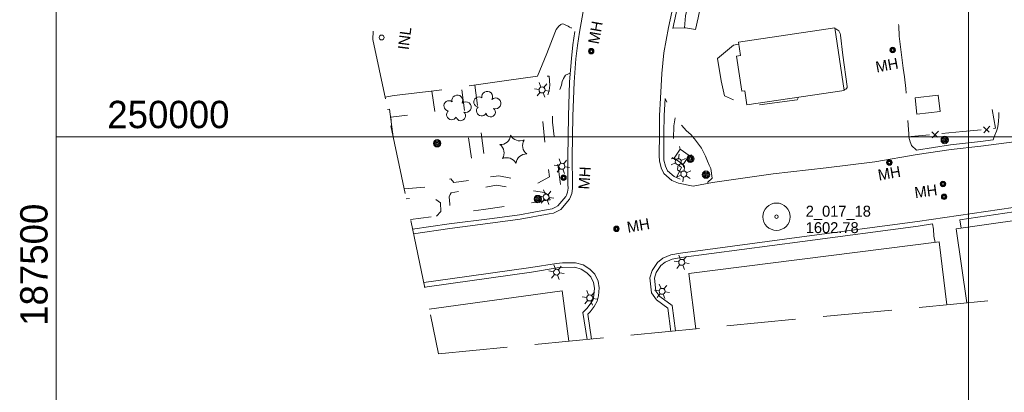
# Model space of a CAD drawing. Header units: feet. Extents: x 186943 to 189447, y 249149 to 251000.
# Tile 3 of 9: x 187480 to 188020, y 249860 to 250064. Entities that reach past the tile are written whole.
import ezdxf
from ezdxf.enums import TextEntityAlignment as Align

# ---------------------------------------------------------------- set-up
doc = ezdxf.new("R2010")
doc.units = ezdxf.units.FT
doc.header["$MEASUREMENT"] = 0
for name, pattern in [('DGN Style 3', [52.919246, 37.799462, -15.119785]), ('DGN Style 4', [60.516938, 30.239569, -15.119785, 0.037799, -15.119785]), ('DGN Style 5', [26.459623, 11.339838, -15.119785])]:
    doc.linetypes.add(name, pattern=pattern)
for name, color, linetype, lineweight in [('E_DRN_Grate', 151, 'Continuous', 0), ('E_DWY', 73, 'DGN Style 3', 0), ('E_LAND_Vegetation', 21, 'Continuous', 0), ('E_MAP_GridLines', 251, 'Continuous', 0), ('E_MAP_Limits', 21, 'DGN Style 3', 0), ('E_MAP_PassPoints', 40, 'Continuous', 0), ('E_MISCPROP', 40, 'Continuous', 0), ('E_MISCPROP_HvyLine', 54, 'Continuous', 13), ('E_MISCPROP_Railing', 40, 'Continuous', 0), ('E_PATH_Sidewalk', 73, 'DGN Style 5', 0), ('E_RDWY', 40, 'Continuous', 13), ('E_UTL_AboveGroundPipe', 40, 'DGN Style 4', 0)]:
    doc.layers.add(name, color=color, linetype=linetype, lineweight=lineweight)
doc.styles.add('Style-IGR_FONT_0', font='IGR_FONT_0.shx')
doc.styles.add('Style-IGR_FONT_1', font='IGR_FONT_1.shx')

# ---------------------------------------------------------------- blocks, each defined once
blk = doc.blocks.new('PP')
at = {"layer": 'E_MAP_PassPoints', "color": 40, "linetype": 'Continuous', "lineweight": 0}
for radius in [7.5, 0.96]:
    blk.add_circle((0, 0), radius, dxfattribs=at)
blk = doc.blocks.new('POLE_1')
at = {"layer": 'E_MISCPROP', "color": 20, "linetype": 'Continuous', "lineweight": 0}
for centre, radius in [((-0.01, 0.02), 2.02), ((-0.01, 0.03), 1.52), ((0, -0.01), 1.01), ((0, 0), 0.502)]:
    blk.add_circle(centre, radius, dxfattribs=at)
blk = doc.blocks.new('MHO_8')
at = {"layer": 'E_DRN_Grate', "color": 20, "linetype": 'Continuous', "lineweight": 0}
for centre, radius in [((0.06, 0.01), 1.5), ((0.07, 0.01), 1.22), ((0.06, 0), 0.968), ((0.03, -0.01), 0.605)]:
    blk.add_circle(centre, radius, dxfattribs=at)
blk = doc.blocks.new('MHT_8')
at = {"layer": 'E_DRN_Grate', "color": 20, "linetype": 'Continuous', "lineweight": 0, "style": 'Style-IGR_FONT_0'}
blk.add_text('MH', height=6, rotation=0.0001, dxfattribs=at).set_placement((-0.08, -3.13), align=Align.CENTER)
blk = doc.blocks.new('MHO_9')
at = {"layer": 'E_DRN_Grate', "color": 20, "linetype": 'Continuous', "lineweight": 0}
for centre, radius in [((0.06, 0.01), 1.5), ((0.07, 0.01), 1.22), ((0.06, 0), 0.968), ((0.03, -0.01), 0.605)]:
    blk.add_circle(centre, radius, dxfattribs=at)
blk = doc.blocks.new('MHT_9')
at = {"layer": 'E_DRN_Grate', "color": 20, "linetype": 'Continuous', "lineweight": 0, "style": 'Style-IGR_FONT_0'}
blk.add_text('MH', height=6, rotation=359.9999, dxfattribs=at).set_placement((-0.08, -3.13), align=Align.CENTER)
blk = doc.blocks.new('MHO_10')
at = {"layer": 'E_DRN_Grate', "color": 20, "linetype": 'Continuous', "lineweight": 0}
for centre, radius in [((0.06, 0.01), 1.5), ((0.07, 0.01), 1.22), ((0.06, 0), 0.968), ((0.03, -0.01), 0.605)]:
    blk.add_circle(centre, radius, dxfattribs=at)
blk = doc.blocks.new('MHT_10')
at = {"layer": 'E_DRN_Grate', "color": 20, "linetype": 'Continuous', "lineweight": 0, "style": 'Style-IGR_FONT_0'}
blk.add_text('MH', height=6, rotation=359.9999, dxfattribs=at).set_placement((-0.08, -3.13), align=Align.CENTER)
blk = doc.blocks.new('MHO_11')
at = {"layer": 'E_DRN_Grate', "color": 20, "linetype": 'Continuous', "lineweight": 0}
for centre, radius in [((0.06, 0.01), 1.5), ((0.07, 0.01), 1.22), ((0.06, 0), 0.968), ((0.03, -0.01), 0.605)]:
    blk.add_circle(centre, radius, dxfattribs=at)
blk = doc.blocks.new('PED')
at = {"layer": 'E_UTL_AboveGroundPipe', "color": 101, "linetype": 'Continuous', "lineweight": 13}
for p, q in [((-3.12, 2.9), (-4.17, 3.96)), ((2.88, 2.9), (3.95, 3.96)), ((-4.18, -4.16), (-3.12, -3.1)), ((3.94, -4.16), (2.88, -3.1))]:
    blk.add_line(p, q, dxfattribs=at)
at = {"layer": 'E_UTL_AboveGroundPipe', "color": 101, "linetype": 'Continuous', "lineweight": 13, "flags": 128}
blk.add_lwpolyline([(-3.12, -3.1), (2.88, -3.1), (2.88, 2.9), (-3.12, 2.9)], close=True, dxfattribs=at)
blk = doc.blocks.new('POLE_3')
at = {"layer": 'E_MISCPROP', "color": 20, "linetype": 'Continuous', "lineweight": 0}
for centre, radius in [((-0.01, 0.02), 2.02), ((-0.01, 0.03), 1.52), ((0, -0.01), 1.01), ((0, 0), 0.502)]:
    blk.add_circle(centre, radius, dxfattribs=at)
blk = doc.blocks.new('LTP_4')
at = {"layer": 'E_MISCPROP', "color": 20, "linetype": 'Continuous', "lineweight": 0}
for p, q in [((-1.64, 0.07), (-4.24, 0.14)), ((-0.8, 1.43), (-2, 3.73)), ((0.9, 1.42), (2.27, 3.65)), ((-0.88, -1.42), (-2.24, -3.61)), ((0.76, -1.47), (2, -3.65)), ((1.64, -0.02), (4.16, -0.09))]:
    blk.add_line(p, q, dxfattribs=at)
blk.add_circle((0, 0), 1.64, dxfattribs=at)
blk = doc.blocks.new('LTP_5')
at = {"layer": 'E_MISCPROP', "color": 20, "linetype": 'Continuous', "lineweight": 0}
for p, q in [((-1.64, 0.07), (-4.24, 0.14)), ((-0.8, 1.43), (-2, 3.73)), ((0.9, 1.42), (2.27, 3.65)), ((-0.88, -1.42), (-2.24, -3.61)), ((0.76, -1.47), (2, -3.65)), ((1.64, -0.02), (4.16, -0.09))]:
    blk.add_line(p, q, dxfattribs=at)
blk.add_circle((0, 0), 1.64, dxfattribs=at)
blk = doc.blocks.new('PINEL_2')
at = {"layer": 'E_LAND_Vegetation', "color": 93, "linetype": 'Continuous', "lineweight": 0}
for centre, start, end in [((-8.14, 7.32), 275.2114, 0.9764), ((2.26, 10.71), 215.2114, 300.9764), ((10.41, 3.41), 155.2115, 240.9764), ((-10.4, -3.39), 335.2114, 60.9764), ((-2.25, -10.7), 35.2115, 120.9764), ((8.15, -7.3), 95.2115, 180.9764)]:
    blk.add_arc(centre, 5.72, start, end, dxfattribs=at)
blk = doc.blocks.new('TREE_4')
at = {"layer": 'E_LAND_Vegetation', "color": 93, "linetype": 'Continuous', "lineweight": 0}
for centre, radius, start, end in [((-1.47, 4.28), 2.78, 1.3947, 209.1677), ((3.57, 2.42), 2.97, 278.4238, 139.6577), ((-4.47, 0.2), 2.78, 78.0717, 279.0827), ((-2.01, -4.2), 2.61, 140.7798, 358.7124), ((3.46, -3.43), 2.97, 196.0746, 79.0479)]:
    blk.add_arc(centre, radius, start, end, dxfattribs=at)
blk = doc.blocks.new('POLE_4')
at = {"layer": 'E_MISCPROP', "color": 20, "linetype": 'Continuous', "lineweight": 0}
for centre, radius in [((-0.01, 0.02), 2.02), ((-0.01, 0.03), 1.52), ((0, -0.01), 1.01), ((0, 0), 0.502)]:
    blk.add_circle(centre, radius, dxfattribs=at)
blk = doc.blocks.new('MHO_12')
at = {"layer": 'E_DRN_Grate', "color": 20, "linetype": 'Continuous', "lineweight": 0}
for centre, radius in [((0.06, 0.01), 1.5), ((0.07, 0.01), 1.22), ((0.06, 0), 0.968), ((0.03, -0.01), 0.605)]:
    blk.add_circle(centre, radius, dxfattribs=at)
blk = doc.blocks.new('MHT_11')
at = {"layer": 'E_DRN_Grate', "color": 20, "linetype": 'Continuous', "lineweight": 0, "style": 'Style-IGR_FONT_0'}
blk.add_text('MH', height=6, rotation=0, dxfattribs=at).set_placement((-0.08, -3.13), align=Align.CENTER)
blk = doc.blocks.new('MHO_13')
at = {"layer": 'E_DRN_Grate', "color": 20, "linetype": 'Continuous', "lineweight": 0}
for centre, radius in [((0.06, 0.01), 1.5), ((0.07, 0.01), 1.22), ((0.06, 0), 0.968), ((0.03, -0.01), 0.605)]:
    blk.add_circle(centre, radius, dxfattribs=at)
blk = doc.blocks.new('MHT_12')
at = {"layer": 'E_DRN_Grate', "color": 20, "linetype": 'Continuous', "lineweight": 0, "style": 'Style-IGR_FONT_0'}
blk.add_text('MH', height=6, rotation=360, dxfattribs=at).set_placement((-0.08, -3.13), align=Align.CENTER)
blk = doc.blocks.new('INL_19')
at = {"layer": 'E_MISCPROP_Railing', "color": 40, "linetype": 'Continuous', "lineweight": 0, "style": 'Style-IGR_FONT_0'}
blk.add_text('INL', height=6, rotation=0.0001, dxfattribs=at).set_placement((-5.74, -3.01))
blk = doc.blocks.new('MHO_17')
at = {"layer": 'E_DRN_Grate', "color": 20, "linetype": 'Continuous', "lineweight": 0}
for centre, radius in [((0.06, 0.01), 1.5), ((0.07, 0.01), 1.22), ((0.06, 0), 0.968), ((0.03, -0.01), 0.605)]:
    blk.add_circle(centre, radius, dxfattribs=at)
blk = doc.blocks.new('MHT_16')
at = {"layer": 'E_DRN_Grate', "color": 20, "linetype": 'Continuous', "lineweight": 0, "style": 'Style-IGR_FONT_0'}
blk.add_text('MH', height=6, rotation=0.0003, dxfattribs=at).set_placement((-0.08, -3.13), align=Align.CENTER)

msp = doc.modelspace()

# ---------------------------------------------------------------- linework, layer by layer
at = {"layer": 'E_DWY', "color": 51, "linetype": 'DGN Style 3', "lineweight": 0, "flags": 128}
for points in [[(187837.98, 250059.53), (187844.15, 250059.73), (187844.44, 250059.79), (187844.92, 250059.73), (187850.33, 250058.81), (187851.82, 250065.15), (187853.85, 250075.17), (187856.36, 250085.21), (187859.78, 250084.38), (187861, 250084.28), (187862.04, 250084.56), (187862.42, 250085.5), (187862.12, 250086.92), (187861.52, 250089.13), (187860.73, 250091.27), (187860.12, 250092.8), (187859.65, 250094), (187858.74, 250096.29), (187857.89, 250098.4), (187857.52, 250099.48), (187857.22, 250100.49), (187857.71, 250101.64), (187858.9, 250103.33), (187859.85, 250104.59), (187861.3, 250106.01), (187864.17, 250107.52), (187865.97, 250107.51), (187868.25, 250107.25), (187870.69, 250106.95), (187873.75, 250106.55), (187877.73, 250105.99), (187882.68, 250105.33), (187885.78, 250104.99), (187893.99, 250103.96), (187913.85, 250101.05), (187933.7, 250097.46), (187939.89, 250096.32), (187941.54, 250096.2), (187942.58, 250096.21), (187943.47, 250096.43), (187944.08, 250096.99), (187944.36, 250097.53), (187944.8, 250098.79), (187945.13, 250100.05), (187945.38, 250101.22), (187945.6, 250102.39), (187956.38, 250103), (187958.17, 250092.47), (187959.51, 250079.93), (187961.67, 250060.91), (187961.84, 250055.25), (187964.14, 250037.6), (187964.87, 250032.94), (187965.49, 250026.42), (187967.43, 249999.18), (187967.6, 249998.47), (187967.91, 249997.23), (187968.24, 249996.26), (187968.47, 249995.75), (187968.75, 249995.3), (187971.45, 249992.75)], [(187763.78, 250033.21), (187768.88, 250045.73), (187773.18, 250056.96), (187774.02, 250058.77), (187774.65, 250059.76), (187775.43, 250060.68), (187776.49, 250061.54), (187777.23, 250061.93), (187778.21, 250061.73), (187779.27, 250061.23), (187780.49, 250060.56), (187781.33, 250060.14), (187782.13, 250059.66), (187784.2, 250057.71)], [(187931.76, 250025.83), (187931.95, 250025.87), (187932.66, 250026.12), (187933.11, 250026.48), (187933.43, 250027.07), (187933.46, 250027.55), (187931.11, 250044.7), (187929.74, 250055.65), (187929.71, 250055.98), (187929.56, 250056.55), (187929.22, 250057.35), (187928.8, 250058.02), (187928.35, 250058.46), (187927.83, 250058.81), (187927.13, 250059.16), (187926.81, 250059.23)], [(187871.21, 250050.26), (187862.34, 250042.91), (187864.38, 250030.74), (187866.14, 250022.51), (187879.08, 250016.58), (187906.08, 250020.37), (187906.72, 250021.65)], [(187871.21, 250050.26), (187873.96, 250050.84)], [(187763.78, 250033.21), (187746.71, 250030.86), (187724.42, 250027.66), (187705.38, 250024.97), (187685.15, 250022.57), (187680.16, 250021.72)], [(187856.88, 249974.94), (187859.45, 249977.39), (187858.69, 249982.58), (187857.77, 249984.56), (187856.98, 249986.7), (187855.82, 249989.34), (187854.73, 249991.56), (187853.52, 249993.82), (187851.94, 249995.92), (187849.79, 249998.84), (187847.67, 250001.33), (187845.47, 250003.36), (187839.05, 250010.4), (187833.69, 250021.05)], [(188016.56, 250013.25), (188016.58, 250011.01), (188016.3, 250008.72), (188016.11, 250006.79), (188015.85, 250004.79), (188015.33, 250003.11), (188014.78, 250001.84), (188014.58, 250001.41), (188013.43, 249998.33)], [(187980.16, 249952.31), (187980.65, 249949.33), (187980.94, 249945.57), (187981.72, 249942.15)], [(187995.17, 249954.52), (187995.89, 249950)]]:
    msp.add_lwpolyline(points, dxfattribs=at)
at = {"layer": 'E_MAP_GridLines', "color": 161, "linetype": 'Continuous', "lineweight": 0}
for p, q in [((187500, 249500), (187500, 251000)), ((188000, 249500), (188000, 251000)), ((187500, 250000), (189000, 250000))]:
    msp.add_line(p, q, dxfattribs=at)
at = {"layer": 'E_MAP_Limits', "color": 73, "linetype": 'DGN Style 3', "lineweight": 0, "flags": 128}
for points in [[(187874.1, 250543.58), (187737.89, 250281.58), (187674.22, 250087.7), (187673.56, 250053.3), (187709.55, 249881.11)], [(187709.55, 249881.11), (188656.96, 249972.63), (188689.84, 249990.99), (188752.62, 250045.41), (188776.44, 250108.65), (188825.04, 250287.41)]]:
    msp.add_lwpolyline(points, dxfattribs=at)
at = {"layer": 'E_MISCPROP_HvyLine', "color": 241, "linetype": 'Continuous', "lineweight": 13, "flags": 128}
for points in [[(187873.81, 250051.81), (187926.75, 250059.65), (187931.83, 250025.37), (187878.44, 250017.46), (187877.29, 250025.25), (187875.64, 250025), (187872.79, 250044.25), (187874.89, 250044.56)], [(187970.62, 250021.31), (187983.35, 250022.84), (187984.42, 250013.9), (187971.69, 250012.37)]]:
    msp.add_lwpolyline(points, close=True, dxfattribs=at)
for points in [[(187681.57, 250014.98), (187682.63, 250015.12), (187684.72, 249999.94)], [(187999, 249909.07), (187993.24, 249949.63), (188045.79, 249957.1), (188046.26, 249953.79), (188069.31, 249957.06), (188075.09, 249916.42)], [(187850.53, 249894.73), (187846.7, 249925.19), (187983.78, 249942.41), (187988.1, 249908.02)], [(187704.44, 249905.6), (187777.18, 249915.64), (187780.99, 249888.01)]]:
    msp.add_lwpolyline(points, dxfattribs=at)
at = {"layer": 'E_MISCPROP_Railing', "color": 40, "linetype": 'Continuous', "lineweight": 0}
for p, q in [((188008.24, 250002.27), (188011.68, 250005.93)), ((187979.83, 250002.76), (187982.99, 249999.83)), ((187979.98, 249999.46), (187983.43, 250003.12)), ((188008.09, 250005.57), (188011.24, 250002.63))]:
    msp.add_line(p, q, dxfattribs=at)
at = {"layer": 'E_MISCPROP_Railing', "color": 40, "linetype": 'Continuous', "lineweight": 0, "flags": 128}
for points in [[(188013.56, 250004.58), (188014.64, 250004.68), (188012.89, 250014.99)], [(187968.53, 250000.1), (187978.63, 250001.11)], [(187985.31, 250001.77), (187996.79, 250002.91)], [(187996.79, 250002.91), (188006.89, 250003.91)]]:
    msp.add_lwpolyline(points, dxfattribs=at)
at = {"layer": 'E_MISCPROP_Railing', "color": 40, "linetype": 'Continuous', "lineweight": 0}
msp.add_circle((187678.31, 250054.46), 1.34, dxfattribs=at)
at = {"layer": 'E_PATH_Sidewalk', "color": 51, "linetype": 'DGN Style 5', "lineweight": 0, "flags": 128}
for points in [[(187844.34, 250059.77), (187844.84, 250066.29), (187846.77, 250074.75), (187848.76, 250080.55), (187850.99, 250087.89), (187853.32, 250095.47), (187855.79, 250102.59), (187860, 250112.25), (187863.1, 250118.87), (187869.37, 250130.39), (187875.34, 250139.71), (187884.79, 250152.97), (187890.16, 250160.04), (187897.66, 250169.68), (187905.45, 250178.29), (187915.14, 250188.22), (187925.75, 250197.28), (187935.24, 250204.83), (187956.01, 250218.82), (187968.06, 250225.63), (187980.29, 250231.51), (187993.47, 250237.18), (188007.09, 250241.67), (188019.75, 250245.09), (188029.18, 250247.47), (188039.01, 250249.71), (188049.16, 250251.09), (188067.54, 250252.63), (188083.47, 250253.38), (188105, 250253.77), (188126.01, 250254.15), (188149.02, 250255.13), (188168.15, 250255.7), (188184.56, 250255.88), (188201.8, 250256.47), (188217.55, 250256.92), (188227.59, 250256.74), (188233.46, 250256.86)], [(187729.34, 250028.37), (187736.07, 249977.77), (187742.58, 249978.67), (187763.97, 249974.58), (187770.31, 249978.15), (187767.77, 249996.88), (187766.38, 250010.72), (187766.92, 250015.53), (187768.21, 250019.67), (187770.17, 250025.33), (187770.55, 250028.29), (187770.16, 250033.19), (187763.78, 250033.21)], [(187781.69, 250034.96), (187779.13, 250033.77), (187778.07, 250032.04), (187777.29, 250030.33), (187776.81, 250028.27), (187773.74, 250018.73), (187772.07, 250012.63), (187771.93, 250011.05), (187771.91, 250009.45), (187771.88, 250007.96), (187776.14, 249975.42), (187777.22, 249968.55), (187779.3, 249967.4)], [(187690.67, 249971.45), (187704.48, 249972.72), (187705.97, 249975.14), (187716.22, 249976.98), (187717.94, 249975.05), (187729.19, 249976.51), (187722, 250027.32)], [(187705.88, 250025.04), (187707.48, 250013.78), (187683.31, 250010.8), (187685.07, 249998.26)], [(187839.09, 250010.36), (187838.41, 250005.96), (187838.28, 249995.16), (187838.44, 249990.12), (187838.86, 249988.57), (187839.5, 249986.97), (187840.26, 249985.73), (187841.09, 249984.58), (187841.73, 249983.95), (187842, 249983.77), (187842.7, 249983.39), (187839.88, 249977.74)], [(187770.67, 249965.4), (187770.09, 249966.92), (187769.67, 249967.71), (187769.33, 249968.13), (187768.72, 249968.78), (187768.12, 249969.19), (187767.49, 249969.42), (187741.24, 249973.48), (187716.45, 249969.33), (187715.93, 249968.48), (187715.4, 249967.08), (187715.48, 249965.06), (187715.66, 249963.16), (187715.87, 249961.61), (187716.18, 249960.59), (187716.92, 249959.81), (187717.91, 249959.07), (187718.73, 249958.48), (187718.98, 249958.33), (187734.17, 249960.19)], [(187708.42, 249956.55), (187710.76, 249959.06), (187710.62, 249963.88), (187705.47, 249967.37), (187691.8, 249966.05)], [(187734.17, 249960.19), (187753.27, 249962.85), (187770.67, 249965.4)], [(187694.17, 249954.71), (187708.42, 249956.55)]]:
    msp.add_lwpolyline(points, dxfattribs=at)
at = {"layer": 'E_RDWY', "color": 21, "linetype": 'Continuous', "lineweight": 13, "flags": 128}
for points in [[(187835.5, 250059.9), (187838.23, 250072.51), (187842.79, 250088.85), (187847.92, 250103.02), (187854.7, 250118.94), (187862.31, 250133.43), (187871.15, 250147.77), (187878.77, 250158.68), (187887.73, 250170.4), (187896.94, 250180.78), (187906.35, 250190.72), (187919, 250201.85), (187933.5, 250213.26), (187946.76, 250222.34), (187962.61, 250231.35), (187978.92, 250239.33), (187995.26, 250246.03), (188011.22, 250251.29), (188032.32, 250256.11)], [(187837.95, 250059.38), (187840.66, 250071.91), (187845.17, 250088.08), (187850.24, 250102.11), (187856.96, 250117.87), (187864.48, 250132.19), (187873.24, 250146.39), (187880.79, 250157.21), (187889.66, 250168.81), (187898.78, 250179.09), (187908.08, 250188.92), (187920.6, 250199.93), (187934.98, 250211.25), (187948.08, 250220.22), (187963.78, 250229.14), (187979.95, 250237.04), (187996.13, 250243.68), (188011.89, 250248.88), (188032.79, 250253.66)], [(187790.27, 250077.03), (187786.67, 250057.36)], [(187841, 249974.55), (187837.3, 249976.12), (187833.02, 249979.86), (187831.46, 249983.09), (187830.54, 249986.88), (187830.41, 249989.68), (187830.54, 250001.9), (187830.65, 250011.69), (187831.19, 250021.19), (187831.91, 250034.64), (187833.02, 250046), (187835.5, 250059.9)], [(187784.2, 250057.71), (187783.15, 250050.39), (187782.31, 250042.9), (187781.31, 250030.16), (187780.68, 250011.41), (187780.27, 249988.88), (187780.44, 249973.84), (187780.49, 249971.8), (187780.13, 249969.63), (187779.57, 249967.98), (187779.23, 249967.25), (187774.82, 249962.19), (187773.58, 249961.44), (187771.81, 249960.61), (187769.59, 249960.17), (187753.93, 249957.35), (187738.9, 249955.3), (187715.28, 249952.26), (187695.29, 249949.35)], [(187786.67, 250057.36), (187785.64, 250050.07), (187784.8, 250042.67), (187783.81, 250030.02), (187783.18, 250011.34), (187782.77, 249988.87), (187782.94, 249973.88), (187782.99, 249971.63), (187782.56, 249969.02), (187781.89, 249967.04), (187781.34, 249965.87), (187776.45, 249960.25), (187774.77, 249959.23), (187772.59, 249958.21), (187770.05, 249957.72), (187754.32, 249954.88), (187739.23, 249952.82), (187715.62, 249949.78), (187695.8, 249946.89)], [(187841.98, 249976.85), (187838.65, 249978.27), (187835.05, 249981.41), (187833.83, 249983.94), (187833.03, 249987.24), (187832.91, 249989.73), (187833.04, 250001.88), (187833.15, 250011.61), (187833.69, 250021.05)], [(188204.35, 250007.46), (188180, 250012.87), (188162.36, 250013.1), (188149.07, 250012.57), (188127.39, 250010.29), (188102.83, 250007.17), (188082.01, 250004.55), (188051.17, 250000.53), (188039.04, 249999.02), (188006.75, 249994.98), (187990.46, 249993.05), (187971.82, 249990.28)], [(188013.43, 249998.33), (188006.45, 249997.46), (187990.13, 249995.53), (187971.45, 249992.75)], [(187841, 249974.55), (187848.95, 249972.92), (187859.61, 249974.99), (187892.92, 249979.78), (187921.94, 249983.02), (187948.66, 249986.38), (187971.82, 249990.28)], [(187971.89, 249953.62), (188039.28, 249963.56), (188064.05, 249967.05), (188096.23, 249971.71), (188132.73, 249977.08), (188149.02, 249979.14), (188162.27, 249980.06), (188175.07, 249980.08), (188186.01, 249978.42), (188194.86, 249975.87), (188203.49, 249972.75), (188211.19, 249968.48), (188215.74, 249964.87), (188218.44, 249959.41), (188218.59, 249957.29), (188218.31, 249955.79), (188217.92, 249954.83), (188212.9, 249945.29), (188204.11, 249929.58), (188203.78, 249928.85)], [(187995.17, 249954.52), (188039.64, 249961.09), (188064.4, 249964.58), (188066.65, 249964.9)], [(187836.88, 249893.41), (187835.16, 249906.18), (187828.9, 249910.67), (187826.18, 249914.57), (187825.25, 249922.82), (187826.58, 249926.72), (187829.53, 249931.22), (187832.35, 249933.5), (187836.88, 249935.36), (187842.04, 249936.33), (187908.62, 249945.15), (187971.92, 249953.62)], [(187972.25, 249951.14), (187980.16, 249952.31)], [(187839.37, 249893.65), (187837.49, 249907.59), (187830.71, 249912.45), (187828.59, 249915.48), (187827.79, 249922.54), (187828.84, 249925.62), (187831.4, 249929.52), (187833.63, 249931.32), (187837.6, 249932.95), (187842.44, 249933.86), (187908.95, 249942.67), (187972.25, 249951.14)], [(187701.4, 249920.14), (187715.82, 249922.1), (187760.03, 249928.36), (187774.18, 249930.64), (187777.5, 249930.95), (187784.5, 249931.01), (187788.75, 249929.81), (187792.38, 249927.49), (187795.08, 249924.77), (187796.89, 249920.97), (187797.49, 249917.27), (187797.15, 249912.91), (187796.5, 249910.01), (187794.76, 249906.98), (187792.63, 249904.19), (187791.26, 249902.88), (187793.36, 249889.21)], [(187701.91, 249917.69), (187716.17, 249919.63), (187760.41, 249925.89), (187774.5, 249928.16), (187777.63, 249928.45), (187784.16, 249928.51), (187787.72, 249927.5), (187790.8, 249925.53), (187793, 249923.32), (187794.48, 249920.21), (187794.97, 249917.16), (187794.67, 249913.28), (187794.15, 249910.92), (187792.68, 249908.36), (187790.77, 249905.86), (187788.59, 249903.78), (187790.87, 249888.97)]]:
    msp.add_lwpolyline(points, dxfattribs=at)

# ---------------------------------------------------------------- block references
at = {"layer": 'E_DRN_Grate', "color": 20, "linetype": 'Continuous', "lineweight": 0}
for name, p, xscale, yscale, zscale, rotation in [('MHT_12', (187795.35, 250057.27), 0.9999991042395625, 0.9999991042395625, 0.9999991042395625, 79.9199507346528), ('MHO_9', (187958.3, 250047.54), 0.9999980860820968, 0.9999980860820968, 0.9999980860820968, 10.48625926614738), ('MHO_13', (187793.16, 250046.88), 0.9999991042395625, 0.9999991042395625, 0.9999991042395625, 79.9199507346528), ('MHT_9', (187955.25, 250039.43), 0.9999980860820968, 0.9999980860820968, 0.9999980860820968, 10.48625926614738), ('MHO_8', (187956.51, 249985.87), 1.00000076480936, 1.00000076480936, 1.00000076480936, 9.964070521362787), ('MHO_12', (187778.01, 249977.59), 0.9999997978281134, 0.9999997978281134, 0.9999997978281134, 86.50696299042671), ('MHT_11', (187789.37, 249977.54), 0.9999997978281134, 0.9999997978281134, 0.9999997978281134, 86.50696299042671), ('MHT_8', (187956.53, 249980.2), 1.00000076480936, 1.00000076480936, 1.00000076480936, 9.964070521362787), ('MHT_10', (187976.59, 249970.34), 0.9999981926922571, 0.9999981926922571, 0.9999981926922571, 7.584188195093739), ('MHO_11', (187985.85, 249974.17), 0.9999980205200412, 0.9999980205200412, 0.9999980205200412, 10.1404963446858), ('MHO_10', (187986.49, 249967.13), 0.9999981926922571, 0.9999981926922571, 0.9999981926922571, 7.584188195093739), ('MHT_16', (187819.01, 249951.59), 0.9999983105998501, 0.9999983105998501, 0.9999983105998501, 10.12694170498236), ('MHO_17', (187807.01, 249949.52), 0.9999978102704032, 0.9999978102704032, 0.9999978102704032, 90.1272662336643)]:
    msp.add_blockref(name, p, dxfattribs=dict(at, xscale=xscale, yscale=yscale, zscale=zscale, rotation=rotation))
at = {"layer": 'E_LAND_Vegetation', "color": 93, "linetype": 'Continuous', "lineweight": 0, "xscale": 1.000000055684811, "yscale": 1.000000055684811, "zscale": 1.000000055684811, "rotation": 52.74654104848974}
for name, p in [('TREE_4', (187719.55, 250015.6)), ('TREE_4', (187735.93, 250017.65)), ('PINEL_2', (187750.49, 249993.16))]:
    msp.add_blockref(name, p, dxfattribs=at)
at = {"layer": 'E_MAP_PassPoints', "color": 40, "linetype": 'Continuous', "lineweight": 0}
msp.add_blockref('PP', (187894.73, 249956.24), dxfattribs=at)
at = {"layer": 'E_MISCPROP', "color": 20, "linetype": 'Continuous', "lineweight": 0}
for name, p, xscale, yscale, zscale, rotation in [('LTP_5', (187766.22, 250025.71), 1.000000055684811, 1.000000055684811, 1.000000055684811, 52.74654104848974), ('POLE_1', (187986.88, 249998.24), 1.000001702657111, 1.000001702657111, 1.000001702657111, 1.634397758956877), ('POLE_4', (187708.79, 249996.47), 1.000000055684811, 1.000000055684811, 1.000000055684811, 52.74654104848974), ('LTP_4', (187840.89, 249986.35), 1.000001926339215, 1.000001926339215, 1.000001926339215, 145.985448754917), ('POLE_3', (187847.54, 249987.97), 1.000001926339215, 1.000001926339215, 1.000001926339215, 145.985448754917), ('LTP_5', (187777.1, 249983.88), 1.000000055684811, 1.000000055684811, 1.000000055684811, 52.74654104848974), ('LTP_4', (187843.89, 249979.6), 1.000001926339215, 1.000001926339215, 1.000001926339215, 145.985448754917), ('POLE_3', (187856.06, 249979.31), 1.000001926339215, 1.000001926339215, 1.000001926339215, 145.985448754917), ('POLE_4', (187763.89, 249965.92), 1.000000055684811, 1.000000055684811, 1.000000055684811, 52.74654104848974), ('LTP_5', (187768.49, 249966.98), 1.000000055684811, 1.000000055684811, 1.000000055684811, 52.74654104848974), ('LTP_5', (187842.76, 249931.23), 1.000000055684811, 1.000000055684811, 1.000000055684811, 52.74654104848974), ('LTP_5', (187774.15, 249925.82), 1.000000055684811, 1.000000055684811, 1.000000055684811, 52.74654104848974), ('LTP_5', (187832.01, 249915.34), 1.000000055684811, 1.000000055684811, 1.000000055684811, 52.74654104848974), ('LTP_5', (187792.35, 249911.7), 1.000000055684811, 1.000000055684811, 1.000000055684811, 52.74654104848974)]:
    msp.add_blockref(name, p, dxfattribs=dict(at, xscale=xscale, yscale=yscale, zscale=zscale, rotation=rotation))
at = {"layer": 'E_MISCPROP_Railing', "color": 40, "linetype": 'Continuous', "lineweight": 0, "xscale": 1.000002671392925, "yscale": 1.000002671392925, "zscale": 1.000002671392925, "rotation": 82.74651665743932}
msp.add_blockref('INL_19', (187690.85, 250053.48), dxfattribs=at)
at = {"layer": 'E_UTL_AboveGroundPipe', "color": 101, "linetype": 'Continuous', "lineweight": 13, "xscale": 1.000001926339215, "yscale": 1.000001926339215, "zscale": 1.000001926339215, "rotation": 145.985448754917}
msp.add_blockref('PED', (187842.55, 249989.02), dxfattribs=at)

# ---------------------------------------------------------------- texts
at = {"layer": 'E_MAP_GridLines', "color": 161, "linetype": 'Continuous', "lineweight": 0, "style": 'Style-IGR_FONT_1'}
msp.add_text('250000', height=15, dxfattribs=at).set_placement((187528, 250004.75))
msp.add_text('187500', height=15, rotation=90, dxfattribs=at).set_placement((187495.25, 249963.38), align=Align.RIGHT)
at = {"layer": 'E_MAP_PassPoints', "color": 40, "linetype": 'Continuous', "lineweight": 0, "style": 'Style-IGR_FONT_0'}
for s, p in [('2_017_18', (187910.73, 249956.24)), ('1602.78', (187910.73, 249947.24))]:
    msp.add_text(s, height=6, dxfattribs=at).set_placement(p)

doc.saveas('drawing.dxf')
